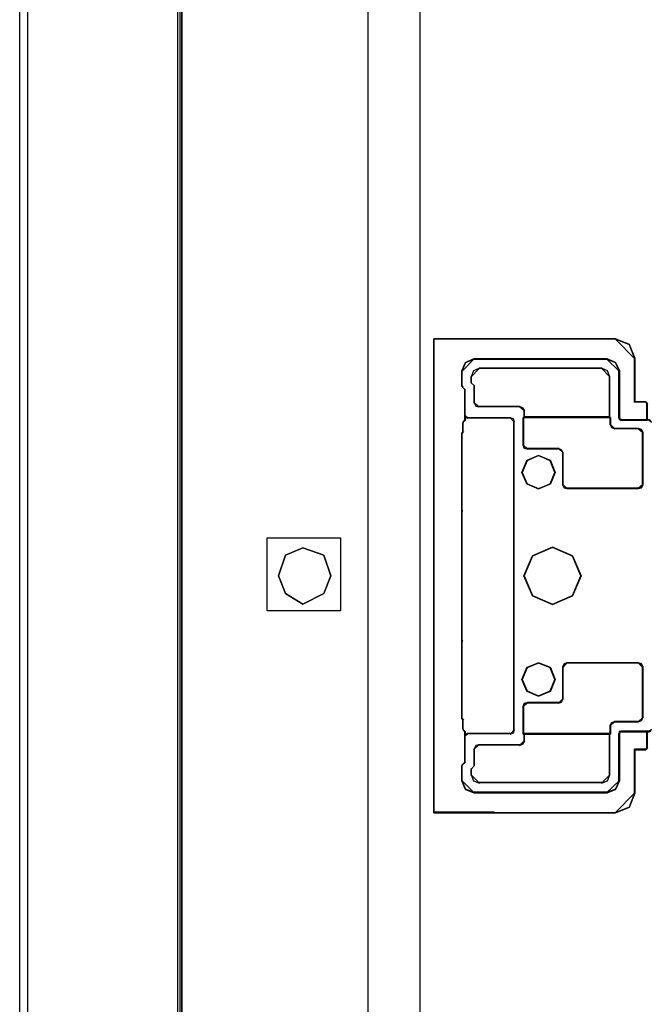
# Model space of a CAD drawing. Header units: millimetres. Extents: x 18084 to 52399, y 38174 to 56392.
# Tile 251 of 256: x 25778 to 25858, y 53799 to 53924. Entities that reach past the tile are written whole.
import ezdxf

# ---------------------------------------------------------------- set-up
doc = ezdxf.new("R2010")
doc.units = ezdxf.units.MM
doc.header["$LTSCALE"] = 100
for name, color, linetype in [('30', 7, 'Continuous'), ('5', 7, 'Continuous'), ('50', 7, 'Continuous'), ('60', 7, 'Continuous')]:
    doc.layers.add(name, color=color, linetype=linetype)

msp = doc.modelspace()

# ---------------------------------------------------------------- linework, layer by layer
at = {"layer": '30', "color": 139}
for points in [[(25830.93, 53883.35), (25830.93, 53823.27), (25830.93, 53883.35)], [(25830.96, 53883.31), (25830.96, 53823.3), (25838.56, 53823.3), (25853.97, 53823.3), (25855.74, 53824.03), (25856.45, 53825.81), (25856.45, 53831.29), (25857.76, 53831.29), (25857.92, 53831.42), (25858.01, 53831.54), (25858.01, 53833.56), (25854.67, 53833.56), (25854.49, 53833.53), (25854.46, 53833.29), (25854.46, 53827.34), (25853.97, 53826.27), (25852.89, 53825.84), (25836.05, 53825.84), (25834.98, 53826.27), (25834.52, 53827.34), (25834.52, 53829.21), (25834.58, 53829.39), (25834.92, 53829.7), (25834.92, 53833.56), (25834.73, 53833.74), (25834.67, 53833.93), (25834.67, 53835.03), (25834.52, 53835.22), (25834.52, 53835.31), (25834.52, 53844.65), (25834.52, 53844.96), (25834.52, 53845.02), (25834.52, 53861.59), (25834.52, 53861.65), (25834.52, 53861.96), (25834.52, 53871.4), (25834.67, 53871.58), (25834.67, 53872.68), (25834.73, 53872.9), (25834.92, 53873.05), (25834.92, 53876.91), (25834.58, 53877.25), (25834.52, 53877.4), (25834.52, 53879.27), (25834.98, 53880.34), (25836.05, 53880.8), (25852.89, 53880.8), (25853.97, 53880.34), (25854.46, 53879.27), (25854.46, 53873.33), (25854.49, 53873.17), (25854.67, 53873.05), (25858.01, 53873.05), (25858.01, 53875.07), (25857.92, 53875.26), (25857.76, 53875.32), (25856.45, 53875.32), (25856.45, 53880.83), (25855.74, 53882.61), (25853.97, 53883.31), (25830.96, 53883.31)], [(25856.48, 53880.79), (25855.76, 53882.62), (25853.93, 53883.35), (25856.48, 53880.79)], [(25836.08, 53880.83), (25834.96, 53880.35), (25834.48, 53879.23), (25836.08, 53880.83)], [(25852.93, 53880.83), (25836.01, 53880.83), (25852.93, 53880.83)], [(25854.49, 53879.23), (25853.98, 53880.35), (25852.86, 53880.83), (25854.49, 53879.23)], [(25856.41, 53880.86), (25856.41, 53875.28), (25856.41, 53880.86)], [(25834.48, 53877.36), (25834.48, 53879.3), (25834.48, 53877.36)], [(25836.73, 53879.64), (25835.97, 53879.31), (25835.68, 53878.53), (25836.73, 53879.64)], [(25836.69, 53879.64), (25852.28, 53879.64), (25836.69, 53879.64)], [(25853.26, 53878.53), (25852.97, 53879.31), (25852.22, 53879.64), (25853.26, 53878.53)], [(25854.42, 53879.3), (25854.42, 53873.29), (25854.42, 53879.3)], [(25835.68, 53878.6), (25835.68, 53877.73), (25835.68, 53878.6)], [(25853.2, 53873.38), (25853.2, 53878.6), (25853.2, 53873.38)], [(25834.48, 53877.43), (25834.61, 53877.21), (25834.48, 53877.43)], [(25834.55, 53877.28), (25834.95, 53876.87), (25834.55, 53877.28)], [(25834.88, 53876.94), (25834.88, 53873.01), (25834.88, 53876.94)], [(25835.68, 53877.8), (25836.14, 53877.36), (25835.68, 53877.8)], [(25836.08, 53875.22), (25836.08, 53877.43), (25836.08, 53875.22)], [(25857.8, 53875.35), (25856.41, 53875.35), (25857.8, 53875.35)], [(25858.04, 53875.04), (25857.92, 53875.27), (25857.73, 53875.35), (25858.04, 53875.04)], [(25836.08, 53875.29), (25836.28, 53874.83), (25836.67, 53874.73), (25836.08, 53875.29)], [(25836.6, 53874.8), (25841.9, 53874.8), (25836.6, 53874.8)], [(25842.48, 53874.24), (25842.24, 53874.62), (25841.83, 53874.8), (25842.48, 53874.24)], [(25842.42, 53874.31), (25842.42, 53873.38), (25842.42, 53874.31)], [(25857.97, 53875.1), (25857.97, 53873.01), (25857.97, 53875.1)], [(25834.77, 53872.93), (25834.64, 53872.65), (25834.77, 53872.93)], [(25834.95, 53873.08), (25834.7, 53872.86), (25834.95, 53873.08)], [(25834.94, 53873.29), (25834.94, 53873.6), (25834.94, 53873.29)], [(25834.94, 53873.6), (25834.98, 53873.37), (25835.26, 53873.29), (25834.94, 53873.6)], [(25834.94, 53873.01), (25834.94, 53873.36), (25834.94, 53873.01)], [(25835.19, 53873.36), (25840.71, 53873.36), (25835.19, 53873.36)], [(25841.17, 53872.8), (25841.06, 53873.22), (25840.64, 53873.36), (25841.17, 53872.8)], [(25841.1, 53872.87), (25841.1, 53863.52), (25841.1, 53872.87)], [(25842.48, 53873.45), (25842.29, 53873.32), (25842.48, 53873.45)], [(25842.29, 53873.39), (25853.36, 53873.39), (25842.29, 53873.39)], [(25842.29, 53873.39), (25842.29, 53869.83), (25842.29, 53873.39)], [(25853.26, 53873.45), (25842.42, 53873.45), (25853.26, 53873.45)], [(25853.2, 53873.45), (25853.36, 53873.32), (25853.2, 53873.45)], [(25853.29, 53872.46), (25853.29, 53873.39), (25853.29, 53872.46)], [(25854.42, 53873.36), (25854.46, 53873.17), (25854.7, 53873.01), (25854.42, 53873.36)], [(25858.26, 53873.08), (25854.64, 53873.08), (25858.26, 53873.08)], [(25858.53, 53872.8), (25858.42, 53873), (25858.19, 53873.08), (25858.53, 53872.8)], [(25834.71, 53871.61), (25834.48, 53871.36), (25834.71, 53871.61)], [(25834.64, 53872.71), (25834.64, 53871.54), (25834.64, 53872.71)], [(25853.29, 53872.53), (25853.49, 53872.12), (25853.91, 53871.94), (25853.29, 53872.53)], [(25853.84, 53872.01), (25856.91, 53872.01), (25853.84, 53872.01)], [(25857.46, 53871.48), (25857.25, 53871.83), (25856.84, 53872.01), (25857.46, 53871.48)], [(25834.48, 53871.43), (25834.48, 53861.92), (25834.48, 53871.43)], [(25857.39, 53871.55), (25857.39, 53864.84), (25857.39, 53871.55)], [(25842.29, 53869.9), (25842.43, 53869.48), (25842.85, 53869.37), (25842.29, 53869.9)], [(25846.83, 53869.44), (25842.78, 53869.44), (25846.83, 53869.44)], [(25847.35, 53868.91), (25847.15, 53869.3), (25846.76, 53869.44), (25847.35, 53868.91)], [(25846.34, 53866.43), (25845.72, 53867.93), (25844.23, 53868.58), (25842.73, 53867.93), (25842.11, 53866.43), (25842.73, 53864.97), (25844.23, 53864.34), (25845.72, 53864.97), (25846.34, 53866.43)], [(25847.29, 53864.84), (25847.29, 53868.98), (25847.29, 53864.84)], [(25847.29, 53864.9), (25847.46, 53864.48), (25847.84, 53864.38), (25847.29, 53864.9)], [(25856.91, 53864.44), (25847.78, 53864.44), (25856.91, 53864.44)], [(25856.84, 53864.38), (25857.25, 53864.48), (25857.46, 53864.9), (25856.84, 53864.38)], [(25841.1, 53863.62), (25841.1, 53843.02), (25841.1, 53863.62)], [(25834.48, 53861.62), (25834.48, 53861.99), (25834.48, 53861.62)], [(25834.48, 53861.69), (25834.48, 53861.59), (25834.61, 53861.5), (25834.48, 53861.69)], [(25834.48, 53861.69), (25834.48, 53844.92), (25834.48, 53861.69)], [(25849.62, 53853.29), (25848.54, 53855.83), (25846, 53856.94), (25843.44, 53855.83), (25842.35, 53853.29), (25843.44, 53850.78), (25846, 53849.67), (25848.54, 53850.78), (25849.62, 53853.29)], [(25834.61, 53845.12), (25834.48, 53845.02), (25834.48, 53844.92), (25834.61, 53845.12)], [(25834.48, 53844.99), (25834.48, 53844.62), (25834.48, 53844.99)], [(25834.48, 53844.69), (25834.48, 53835.27), (25834.48, 53844.69)], [(25841.1, 53843.09), (25841.1, 53833.74), (25841.1, 53843.09)], [(25846.34, 53840.18), (25845.72, 53841.68), (25844.23, 53842.27), (25842.73, 53841.68), (25842.11, 53840.18), (25842.73, 53838.69), (25844.23, 53838.06), (25845.72, 53838.69), (25846.34, 53840.18)], [(25847.84, 53842.27), (25847.46, 53842.13), (25847.29, 53841.71), (25847.84, 53842.27)], [(25847.29, 53837.69), (25847.29, 53841.78), (25847.29, 53837.69)], [(25847.78, 53842.27), (25856.91, 53842.27), (25847.78, 53842.27)], [(25857.46, 53841.71), (25857.25, 53842.13), (25856.84, 53842.27), (25857.46, 53841.71)], [(25857.39, 53835.31), (25857.39, 53841.78), (25857.39, 53835.31)], [(25842.85, 53837.24), (25842.43, 53837.14), (25842.29, 53836.71), (25842.85, 53837.24)], [(25842.29, 53833.25), (25842.29, 53836.78), (25842.29, 53833.25)], [(25842.78, 53837.24), (25846.83, 53837.24), (25842.78, 53837.24)], [(25846.76, 53837.17), (25847.15, 53837.31), (25847.35, 53837.76), (25846.76, 53837.17)], [(25834.48, 53835.18), (25834.48, 53835.34), (25834.48, 53835.18)], [(25834.71, 53835), (25834.48, 53835.25), (25834.71, 53835)], [(25834.64, 53835.07), (25834.64, 53833.9), (25834.64, 53835.07)], [(25853.91, 53834.85), (25853.49, 53834.68), (25853.29, 53834.29), (25853.91, 53834.85)], [(25853.29, 53833.25), (25853.29, 53834.36), (25853.29, 53833.25)], [(25856.97, 53834.85), (25853.84, 53834.85), (25856.97, 53834.85)], [(25856.84, 53834.79), (25857.25, 53834.96), (25857.46, 53835.37), (25856.84, 53834.79)], [(25834.64, 53833.96), (25834.77, 53833.71), (25834.64, 53833.96)], [(25834.95, 53833.53), (25834.7, 53833.78), (25834.95, 53833.53)], [(25834.88, 53833.6), (25834.88, 53829.67), (25834.88, 53833.6)], [(25834.94, 53833.01), (25834.94, 53833.6), (25834.94, 53833.01)], [(25835.26, 53833.32), (25834.98, 53833.24), (25834.94, 53833.01), (25835.26, 53833.32)], [(25835.19, 53833.32), (25840.71, 53833.32), (25835.19, 53833.32)], [(25840.64, 53833.25), (25841.06, 53833.39), (25841.17, 53833.81), (25840.64, 53833.25)], [(25842.29, 53833.32), (25853.36, 53833.32), (25842.29, 53833.32)], [(25842.48, 53833.16), (25842.29, 53833.32), (25842.48, 53833.16)], [(25842.42, 53832.33), (25842.42, 53833.23), (25842.42, 53832.33)], [(25853.26, 53833.23), (25842.42, 53833.23), (25853.26, 53833.23)], [(25853.2, 53833.16), (25853.36, 53833.32), (25853.2, 53833.16)], [(25853.2, 53828.01), (25853.2, 53833.23), (25853.2, 53828.01)], [(25854.7, 53833.6), (25854.46, 53833.56), (25854.42, 53833.25), (25854.7, 53833.6)], [(25854.42, 53833.32), (25854.42, 53827.31), (25854.42, 53833.32)], [(25858.26, 53833.6), (25854.64, 53833.6), (25858.26, 53833.6)], [(25857.97, 53833.6), (25857.97, 53831.51), (25857.97, 53833.6)], [(25858.19, 53833.53), (25858.42, 53833.61), (25858.53, 53833.81), (25858.19, 53833.53)], [(25836.67, 53831.88), (25836.28, 53831.78), (25836.08, 53831.32), (25836.67, 53831.88)], [(25836.6, 53831.88), (25841.9, 53831.88), (25836.6, 53831.88)], [(25841.83, 53831.81), (25842.24, 53831.99), (25842.48, 53832.4), (25841.83, 53831.81)], [(25836.08, 53829.24), (25836.08, 53831.39), (25836.08, 53829.24)], [(25856.41, 53825.78), (25856.41, 53831.33), (25856.41, 53825.78)], [(25857.8, 53831.33), (25856.41, 53831.33), (25857.8, 53831.33)], [(25857.73, 53831.26), (25857.92, 53831.42), (25858.04, 53831.57), (25857.73, 53831.26)], [(25834.61, 53829.43), (25834.48, 53829.18), (25834.61, 53829.43)], [(25834.48, 53827.31), (25834.48, 53829.25), (25834.48, 53827.31)], [(25834.55, 53829.36), (25834.95, 53829.74), (25834.55, 53829.36)], [(25835.68, 53828.81), (25836.14, 53829.31), (25835.68, 53828.81)], [(25835.68, 53828.01), (25835.68, 53828.88), (25835.68, 53828.01)], [(25835.68, 53828.08), (25835.97, 53827.33), (25836.73, 53827.03), (25835.68, 53828.08)], [(25852.22, 53827.03), (25852.97, 53827.33), (25853.26, 53828.08), (25852.22, 53827.03)], [(25834.48, 53827.38), (25834.96, 53826.26), (25836.08, 53825.81), (25834.48, 53827.38)], [(25836.69, 53827.1), (25852.28, 53827.1), (25836.69, 53827.1)], [(25852.86, 53825.81), (25853.98, 53826.26), (25854.49, 53827.38), (25852.86, 53825.81)], [(25852.93, 53825.88), (25836.01, 53825.88), (25852.93, 53825.88)], [(25853.93, 53823.27), (25855.76, 53824.02), (25856.48, 53825.85), (25853.93, 53823.27)], [(25830.93, 53823.34), (25838.6, 53823.34), (25830.93, 53823.34)]]:
    msp.add_lwpolyline(points, close=True, dxfattribs=at)
at = {"layer": '30', "color": 7}
for points in [[(25830.93, 53883.35), (25830.93, 53823.27), (25838.55, 53823.27), (25853.99, 53823.27), (25855.77, 53824), (25856.48, 53825.78), (25856.48, 53831.27), (25857.8, 53831.27), (25857.95, 53831.39), (25858.04, 53831.52), (25858.04, 53833.54), (25854.69, 53833.54), (25854.51, 53833.51), (25854.48, 53833.26), (25854.48, 53827.31), (25853.99, 53826.24), (25852.91, 53825.81), (25836.03, 53825.81), (25834.95, 53826.24), (25834.49, 53827.31), (25834.49, 53829.19), (25834.55, 53829.37), (25834.89, 53829.68), (25834.89, 53833.54), (25834.71, 53833.72), (25834.65, 53833.91), (25834.65, 53835.01), (25834.49, 53835.2), (25834.49, 53835.29), (25834.49, 53844.64), (25834.49, 53844.95), (25834.49, 53845.01), (25834.49, 53861.6), (25834.49, 53861.66), (25834.49, 53861.97), (25834.49, 53871.42), (25834.65, 53871.6), (25834.65, 53872.7), (25834.71, 53872.92), (25834.89, 53873.07), (25834.89, 53876.94), (25834.55, 53877.27), (25834.49, 53877.43), (25834.49, 53879.3), (25834.95, 53880.37), (25836.03, 53880.83), (25852.91, 53880.83), (25853.99, 53880.37), (25854.48, 53879.3), (25854.48, 53873.35), (25854.51, 53873.19), (25854.69, 53873.07), (25858.04, 53873.07), (25858.04, 53875.1), (25857.95, 53875.28), (25857.8, 53875.34), (25856.48, 53875.34), (25856.48, 53880.86), (25855.77, 53882.64), (25853.99, 53883.35), (25830.93, 53883.35)], [(25830.93, 53883.35), (25830.93, 53823.27), (25838.55, 53823.27), (25853.99, 53823.27), (25855.77, 53824), (25856.48, 53825.78), (25856.48, 53831.27), (25857.8, 53831.27), (25857.95, 53831.39), (25858.04, 53831.52), (25858.04, 53833.54), (25854.69, 53833.54), (25854.51, 53833.51), (25854.48, 53833.26), (25854.48, 53827.31), (25853.99, 53826.24), (25852.91, 53825.81), (25836.03, 53825.81), (25834.95, 53826.24), (25834.49, 53827.31), (25834.49, 53829.19), (25834.55, 53829.37), (25834.89, 53829.68), (25834.89, 53833.54), (25834.71, 53833.72), (25834.65, 53833.91), (25834.65, 53835.01), (25834.49, 53835.2), (25834.49, 53835.29), (25834.49, 53844.64), (25834.49, 53844.95), (25834.49, 53845.01), (25834.49, 53861.6), (25834.49, 53861.66), (25834.49, 53861.97), (25834.49, 53871.42), (25834.65, 53871.6), (25834.65, 53872.7), (25834.71, 53872.92), (25834.89, 53873.07), (25834.89, 53876.94), (25834.55, 53877.27), (25834.49, 53877.43), (25834.49, 53879.3), (25834.95, 53880.37), (25836.03, 53880.83), (25852.91, 53880.83), (25853.99, 53880.37), (25854.48, 53879.3), (25854.48, 53873.35), (25854.51, 53873.19), (25854.69, 53873.07), (25858.04, 53873.07), (25858.04, 53875.1), (25857.95, 53875.28), (25857.8, 53875.34), (25856.48, 53875.34), (25856.48, 53880.86), (25855.77, 53882.64), (25853.99, 53883.35), (25830.93, 53883.35)], [(25830.93, 53883.35), (25830.93, 53823.27), (25838.55, 53823.27), (25853.99, 53823.27), (25855.77, 53824), (25856.48, 53825.78), (25856.48, 53831.27), (25857.8, 53831.27), (25857.95, 53831.39), (25858.04, 53831.52), (25858.04, 53833.54), (25854.69, 53833.54), (25854.51, 53833.51), (25854.48, 53833.26), (25854.48, 53827.31), (25853.99, 53826.24), (25852.91, 53825.81), (25836.03, 53825.81), (25834.95, 53826.24), (25834.49, 53827.31), (25834.49, 53829.19), (25834.55, 53829.37), (25834.89, 53829.68), (25834.89, 53833.54), (25834.71, 53833.72), (25834.65, 53833.91), (25834.65, 53835.01), (25834.49, 53835.2), (25834.49, 53835.29), (25834.49, 53844.64), (25834.49, 53844.95), (25834.49, 53845.01), (25834.49, 53861.6), (25834.49, 53861.66), (25834.49, 53861.97), (25834.49, 53871.42), (25834.65, 53871.6), (25834.65, 53872.7), (25834.71, 53872.92), (25834.89, 53873.07), (25834.89, 53876.94), (25834.55, 53877.27), (25834.49, 53877.43), (25834.49, 53879.3), (25834.95, 53880.37), (25836.03, 53880.83), (25852.91, 53880.83), (25853.99, 53880.37), (25854.48, 53879.3), (25854.48, 53873.35), (25854.51, 53873.19), (25854.69, 53873.07), (25858.04, 53873.07), (25858.04, 53875.1), (25857.95, 53875.28), (25857.8, 53875.34), (25856.48, 53875.34), (25856.48, 53880.86), (25855.77, 53882.64), (25853.99, 53883.35), (25830.93, 53883.35)], [(25834.49, 53845.01), (25834.49, 53861.6), (25834.49, 53861.66), (25834.49, 53861.97), (25834.49, 53871.42), (25834.65, 53871.6), (25834.65, 53872.7), (25834.71, 53872.92), (25834.89, 53873.07), (25834.89, 53876.94), (25834.55, 53877.27), (25834.49, 53877.43), (25834.49, 53879.3), (25834.95, 53880.37), (25836.03, 53880.83), (25852.91, 53880.83), (25853.99, 53880.37), (25854.48, 53879.3), (25854.48, 53873.35), (25854.51, 53873.19), (25854.69, 53873.07), (25858.04, 53873.07), (25858.04, 53875.1), (25857.95, 53875.28), (25857.8, 53875.34), (25856.48, 53875.34), (25856.48, 53880.86), (25855.77, 53882.64), (25853.99, 53883.35), (25830.93, 53883.35), (25830.93, 53823.27), (25838.55, 53823.27), (25853.99, 53823.27), (25855.77, 53824), (25856.48, 53825.78), (25856.48, 53831.27), (25857.8, 53831.27), (25857.95, 53831.39), (25858.04, 53831.52), (25858.04, 53833.54), (25854.69, 53833.54), (25854.51, 53833.51), (25854.48, 53833.26), (25854.48, 53827.31), (25853.99, 53826.24), (25852.91, 53825.81), (25836.03, 53825.81), (25834.95, 53826.24), (25834.49, 53827.31), (25834.49, 53829.19), (25834.55, 53829.37), (25834.89, 53829.68), (25834.89, 53833.54), (25834.71, 53833.72), (25834.65, 53833.91), (25834.65, 53835.01), (25834.49, 53835.2), (25834.49, 53835.29), (25834.49, 53844.64), (25834.49, 53844.95), (25834.49, 53845.01)], [(25842.29, 53873.39), (25853.34, 53873.39), (25853.34, 53872.53), (25853.52, 53872.15), (25853.89, 53872), (25856.91, 53872), (25857.28, 53871.85), (25857.46, 53871.54), (25857.46, 53864.84), (25857.28, 53864.47), (25856.91, 53864.38), (25847.8, 53864.38), (25847.46, 53864.47), (25847.31, 53864.84), (25847.31, 53868.94), (25847.12, 53869.28), (25846.78, 53869.41), (25842.78, 53869.41), (25842.42, 53869.5), (25842.29, 53869.87), (25842.29, 53873.39)], [(25842.29, 53873.39), (25853.34, 53873.39), (25853.34, 53872.53), (25853.52, 53872.15), (25853.89, 53872), (25856.91, 53872), (25857.28, 53871.85), (25857.46, 53871.54), (25857.46, 53864.84), (25857.28, 53864.47), (25856.91, 53864.38), (25847.8, 53864.38), (25847.46, 53864.47), (25847.31, 53864.84), (25847.31, 53868.94), (25847.12, 53869.28), (25846.78, 53869.41), (25842.78, 53869.41), (25842.42, 53869.5), (25842.29, 53869.87), (25842.29, 53873.39)], [(25842.29, 53873.39), (25853.34, 53873.39), (25853.34, 53872.53), (25853.52, 53872.15), (25853.89, 53872), (25856.91, 53872), (25857.28, 53871.85), (25857.46, 53871.54), (25857.46, 53864.84), (25857.28, 53864.47), (25856.91, 53864.38), (25847.8, 53864.38), (25847.46, 53864.47), (25847.31, 53864.84), (25847.31, 53868.94), (25847.12, 53869.28), (25846.78, 53869.41), (25842.78, 53869.41), (25842.42, 53869.5), (25842.29, 53869.87), (25842.29, 53873.39)], [(25847.8, 53864.38), (25856.91, 53864.38), (25857.28, 53864.47), (25857.46, 53864.84), (25857.46, 53871.54), (25857.28, 53871.85), (25856.91, 53872), (25853.89, 53872), (25853.52, 53872.15), (25853.34, 53872.53), (25853.34, 53873.39), (25842.29, 53873.39), (25842.29, 53869.87), (25842.42, 53869.5), (25842.78, 53869.41), (25846.78, 53869.41), (25847.12, 53869.28), (25847.31, 53868.94), (25847.31, 53864.84), (25847.46, 53864.47), (25847.8, 53864.38)], [(25847.8, 53864.38), (25856.91, 53864.38), (25857.28, 53864.47), (25857.46, 53864.84), (25857.46, 53871.54), (25857.28, 53871.85), (25856.91, 53872), (25853.89, 53872), (25853.52, 53872.15), (25853.34, 53872.53), (25853.34, 53873.39), (25842.29, 53873.39), (25842.29, 53869.87), (25842.42, 53869.5), (25842.78, 53869.41), (25846.78, 53869.41), (25847.12, 53869.28), (25847.31, 53868.94), (25847.31, 53864.84), (25847.46, 53864.47), (25847.8, 53864.38)], [(25847.8, 53864.38), (25856.91, 53864.38), (25857.28, 53864.47), (25857.46, 53864.84), (25857.46, 53871.54), (25857.28, 53871.85), (25856.91, 53872), (25853.89, 53872), (25853.52, 53872.15), (25853.34, 53872.53), (25853.34, 53873.39), (25842.29, 53873.39), (25842.29, 53869.87), (25842.42, 53869.5), (25842.78, 53869.41), (25846.78, 53869.41), (25847.12, 53869.28), (25847.31, 53868.94), (25847.31, 53864.84), (25847.46, 53864.47), (25847.8, 53864.38)], [(25845.72, 53867.93), (25846.34, 53866.43), (25845.72, 53864.97), (25844.23, 53864.34), (25842.73, 53864.97), (25842.11, 53866.43), (25842.73, 53867.93), (25844.23, 53868.58), (25845.72, 53867.93)], [(25845.72, 53867.93), (25846.34, 53866.43), (25845.72, 53864.97), (25844.23, 53864.34), (25842.73, 53864.97), (25842.11, 53866.43), (25842.73, 53867.93), (25844.23, 53868.58), (25845.72, 53867.93)], [(25845.72, 53867.93), (25846.34, 53866.43), (25845.72, 53864.97), (25844.23, 53864.34), (25842.73, 53864.97), (25842.11, 53866.43), (25842.73, 53867.93), (25844.23, 53868.58), (25845.72, 53867.93)], [(25842.73, 53864.97), (25844.23, 53864.34), (25845.72, 53864.97), (25846.34, 53866.43), (25845.72, 53867.93), (25844.23, 53868.58), (25842.73, 53867.93), (25842.11, 53866.43), (25842.73, 53864.97)], [(25842.73, 53864.97), (25844.23, 53864.34), (25845.72, 53864.97), (25846.34, 53866.43), (25845.72, 53867.93), (25844.23, 53868.58), (25842.73, 53867.93), (25842.11, 53866.43), (25842.73, 53864.97)], [(25842.73, 53864.97), (25844.23, 53864.34), (25845.72, 53864.97), (25846.34, 53866.43), (25845.72, 53867.93), (25844.23, 53868.58), (25842.73, 53867.93), (25842.11, 53866.43), (25842.73, 53864.97)], [(25846, 53856.94), (25848.54, 53855.83), (25849.62, 53853.29), (25848.54, 53850.78), (25846, 53849.67), (25843.44, 53850.78), (25842.35, 53853.29), (25843.44, 53855.83), (25846, 53856.94)], [(25846, 53856.94), (25848.54, 53855.83), (25849.62, 53853.29), (25848.54, 53850.78), (25846, 53849.67), (25843.44, 53850.78), (25842.35, 53853.29), (25843.44, 53855.83), (25846, 53856.94)], [(25846, 53856.94), (25848.54, 53855.83), (25849.62, 53853.29), (25848.54, 53850.78), (25846, 53849.67), (25843.44, 53850.78), (25842.35, 53853.29), (25843.44, 53855.83), (25846, 53856.94)], [(25846, 53856.94), (25843.44, 53855.83), (25842.35, 53853.29), (25843.44, 53850.78), (25846, 53849.67), (25848.54, 53850.78), (25849.62, 53853.29), (25848.54, 53855.83), (25846, 53856.94)], [(25846, 53856.94), (25843.44, 53855.83), (25842.35, 53853.29), (25843.44, 53850.78), (25846, 53849.67), (25848.54, 53850.78), (25849.62, 53853.29), (25848.54, 53855.83), (25846, 53856.94)], [(25846, 53856.94), (25843.44, 53855.83), (25842.35, 53853.29), (25843.44, 53850.78), (25846, 53849.67), (25848.54, 53850.78), (25849.62, 53853.29), (25848.54, 53855.83), (25846, 53856.94)], [(25848.54, 53850.78), (25849.62, 53853.29), (25848.54, 53855.83), (25846, 53856.94), (25843.44, 53855.83), (25842.35, 53853.29), (25843.44, 53850.78), (25846, 53849.67), (25848.54, 53850.78)], [(25848.54, 53850.78), (25849.62, 53853.29), (25848.54, 53855.83), (25846, 53856.94), (25843.44, 53855.83), (25842.35, 53853.29), (25843.44, 53850.78), (25846, 53849.67), (25848.54, 53850.78)], [(25844.23, 53842.27), (25845.72, 53841.68), (25846.34, 53840.18), (25845.72, 53838.69), (25844.23, 53838.06), (25842.73, 53838.69), (25842.11, 53840.18), (25842.73, 53841.68), (25844.23, 53842.27)], [(25844.23, 53842.27), (25845.72, 53841.68), (25846.34, 53840.18), (25845.72, 53838.69), (25844.23, 53838.06), (25842.73, 53838.69), (25842.11, 53840.18), (25842.73, 53841.68), (25844.23, 53842.27)], [(25844.23, 53842.27), (25845.72, 53841.68), (25846.34, 53840.18), (25845.72, 53838.69), (25844.23, 53838.06), (25842.73, 53838.69), (25842.11, 53840.18), (25842.73, 53841.68), (25844.23, 53842.27)], [(25845.72, 53841.68), (25844.23, 53842.27), (25842.73, 53841.68), (25842.11, 53840.18), (25842.73, 53838.69), (25844.23, 53838.06), (25845.72, 53838.69), (25846.34, 53840.18), (25845.72, 53841.68)], [(25845.72, 53841.68), (25844.23, 53842.27), (25842.73, 53841.68), (25842.11, 53840.18), (25842.73, 53838.69), (25844.23, 53838.06), (25845.72, 53838.69), (25846.34, 53840.18), (25845.72, 53841.68)], [(25845.72, 53841.68), (25844.23, 53842.27), (25842.73, 53841.68), (25842.11, 53840.18), (25842.73, 53838.69), (25844.23, 53838.06), (25845.72, 53838.69), (25846.34, 53840.18), (25845.72, 53841.68)], [(25847.31, 53837.73), (25847.31, 53841.77), (25847.46, 53842.14), (25847.8, 53842.27), (25856.91, 53842.27), (25857.28, 53842.14), (25857.46, 53841.77), (25857.46, 53835.32), (25857.28, 53834.95), (25856.91, 53834.8), (25853.89, 53834.8), (25853.52, 53834.64), (25853.34, 53834.3), (25853.34, 53833.25), (25842.29, 53833.25), (25842.29, 53836.74), (25842.42, 53837.11), (25842.78, 53837.2), (25846.78, 53837.2), (25847.12, 53837.33), (25847.31, 53837.73)], [(25847.31, 53837.73), (25847.31, 53841.77), (25847.46, 53842.14), (25847.8, 53842.27), (25856.91, 53842.27), (25857.28, 53842.14), (25857.46, 53841.77), (25857.46, 53835.32), (25857.28, 53834.95), (25856.91, 53834.8), (25853.89, 53834.8), (25853.52, 53834.64), (25853.34, 53834.3), (25853.34, 53833.25), (25842.29, 53833.25), (25842.29, 53836.74), (25842.42, 53837.11), (25842.78, 53837.2), (25846.78, 53837.2), (25847.12, 53837.33), (25847.31, 53837.73)], [(25847.31, 53837.73), (25847.31, 53841.77), (25847.46, 53842.14), (25847.8, 53842.27), (25856.91, 53842.27), (25857.28, 53842.14), (25857.46, 53841.77), (25857.46, 53835.32), (25857.28, 53834.95), (25856.91, 53834.8), (25853.89, 53834.8), (25853.52, 53834.64), (25853.34, 53834.3), (25853.34, 53833.25), (25842.29, 53833.25), (25842.29, 53836.74), (25842.42, 53837.11), (25842.78, 53837.2), (25846.78, 53837.2), (25847.12, 53837.33), (25847.31, 53837.73)], [(25847.31, 53841.77), (25847.31, 53837.73), (25847.12, 53837.33), (25846.78, 53837.2), (25842.78, 53837.2), (25842.42, 53837.11), (25842.29, 53836.74), (25842.29, 53833.25), (25853.34, 53833.25), (25853.34, 53834.3), (25853.52, 53834.64), (25853.89, 53834.8), (25856.91, 53834.8), (25857.28, 53834.95), (25857.46, 53835.32), (25857.46, 53841.77), (25857.28, 53842.14), (25856.91, 53842.27), (25847.8, 53842.27), (25847.46, 53842.14), (25847.31, 53841.77)], [(25847.31, 53841.77), (25847.31, 53837.73), (25847.12, 53837.33), (25846.78, 53837.2), (25842.78, 53837.2), (25842.42, 53837.11), (25842.29, 53836.74), (25842.29, 53833.25), (25853.34, 53833.25), (25853.34, 53834.3), (25853.52, 53834.64), (25853.89, 53834.8), (25856.91, 53834.8), (25857.28, 53834.95), (25857.46, 53835.32), (25857.46, 53841.77), (25857.28, 53842.14), (25856.91, 53842.27), (25847.8, 53842.27), (25847.46, 53842.14), (25847.31, 53841.77)], [(25847.31, 53841.77), (25847.31, 53837.73), (25847.12, 53837.33), (25846.78, 53837.2), (25842.78, 53837.2), (25842.42, 53837.11), (25842.29, 53836.74), (25842.29, 53833.25), (25853.34, 53833.25), (25853.34, 53834.3), (25853.52, 53834.64), (25853.89, 53834.8), (25856.91, 53834.8), (25857.28, 53834.95), (25857.46, 53835.32), (25857.46, 53841.77), (25857.28, 53842.14), (25856.91, 53842.27), (25847.8, 53842.27), (25847.46, 53842.14), (25847.31, 53841.77)]]:
    msp.add_lwpolyline(points, close=True, dxfattribs=at)
at = {"layer": '30', "color": 59}
for points in [[(25830.93, 53883.35), (25830.93, 53823.27), (25838.55, 53823.27), (25853.99, 53823.27), (25855.77, 53824), (25856.48, 53825.78), (25856.48, 53831.27), (25857.8, 53831.27), (25857.95, 53831.39), (25858.04, 53831.52), (25858.04, 53833.54), (25854.69, 53833.54), (25854.51, 53833.51), (25854.48, 53833.26), (25854.48, 53827.31), (25853.99, 53826.24), (25852.91, 53825.81), (25836.03, 53825.81), (25834.95, 53826.24), (25834.49, 53827.31), (25834.49, 53829.19), (25834.55, 53829.37), (25834.89, 53829.68), (25834.89, 53833.54), (25834.71, 53833.72), (25834.65, 53833.91), (25834.65, 53835.01), (25834.49, 53835.2), (25834.49, 53835.29), (25834.49, 53844.64), (25834.49, 53844.95), (25834.49, 53845.01), (25834.49, 53861.6), (25834.49, 53861.66), (25834.49, 53861.97), (25834.49, 53871.42), (25834.65, 53871.6), (25834.65, 53872.7), (25834.71, 53872.92), (25834.89, 53873.07), (25834.89, 53876.94), (25834.55, 53877.27), (25834.49, 53877.43), (25834.49, 53879.3), (25834.95, 53880.37), (25836.03, 53880.83), (25852.91, 53880.83), (25853.99, 53880.37), (25854.48, 53879.3), (25854.48, 53873.35), (25854.51, 53873.19), (25854.69, 53873.07), (25858.04, 53873.07), (25858.04, 53875.1), (25857.95, 53875.28), (25857.8, 53875.34), (25856.48, 53875.34), (25856.48, 53880.86), (25855.77, 53882.64), (25853.99, 53883.35), (25830.93, 53883.35)], [(25834.49, 53845.01), (25834.49, 53861.6), (25834.49, 53861.66), (25834.49, 53861.97), (25834.49, 53871.42), (25834.65, 53871.6), (25834.65, 53872.7), (25834.71, 53872.92), (25834.89, 53873.07), (25834.89, 53876.94), (25834.55, 53877.27), (25834.49, 53877.43), (25834.49, 53879.3), (25834.95, 53880.37), (25836.03, 53880.83), (25852.91, 53880.83), (25853.99, 53880.37), (25854.48, 53879.3), (25854.48, 53873.35), (25854.51, 53873.19), (25854.69, 53873.07), (25858.04, 53873.07), (25858.04, 53875.1), (25857.95, 53875.28), (25857.8, 53875.34), (25856.48, 53875.34), (25856.48, 53880.86), (25855.77, 53882.64), (25853.99, 53883.35), (25830.93, 53883.35), (25830.93, 53823.27), (25838.55, 53823.27), (25853.99, 53823.27), (25855.77, 53824), (25856.48, 53825.78), (25856.48, 53831.27), (25857.8, 53831.27), (25857.95, 53831.39), (25858.04, 53831.52), (25858.04, 53833.54), (25854.69, 53833.54), (25854.51, 53833.51), (25854.48, 53833.26), (25854.48, 53827.31), (25853.99, 53826.24), (25852.91, 53825.81), (25836.03, 53825.81), (25834.95, 53826.24), (25834.49, 53827.31), (25834.49, 53829.19), (25834.55, 53829.37), (25834.89, 53829.68), (25834.89, 53833.54), (25834.71, 53833.72), (25834.65, 53833.91), (25834.65, 53835.01), (25834.49, 53835.2), (25834.49, 53835.29), (25834.49, 53844.64), (25834.49, 53844.95), (25834.49, 53845.01)], [(25834.52, 53845.02), (25834.52, 53861.59), (25834.52, 53861.65), (25834.52, 53861.96), (25834.52, 53871.4), (25834.67, 53871.58), (25834.67, 53872.68), (25834.73, 53872.9), (25834.92, 53873.05), (25834.92, 53876.91), (25834.58, 53877.25), (25834.52, 53877.4), (25834.52, 53879.27), (25834.98, 53880.34), (25836.05, 53880.8), (25852.89, 53880.8), (25853.97, 53880.34), (25854.46, 53879.27), (25854.46, 53873.33), (25854.49, 53873.17), (25854.67, 53873.05), (25858.01, 53873.05), (25858.01, 53875.07), (25857.92, 53875.26), (25857.76, 53875.32), (25856.45, 53875.32), (25856.45, 53880.83), (25855.74, 53882.61), (25853.97, 53883.31), (25830.96, 53883.31), (25830.96, 53823.3), (25838.56, 53823.3), (25853.97, 53823.3), (25855.74, 53824.03), (25856.45, 53825.81), (25856.45, 53831.29), (25857.76, 53831.29), (25857.92, 53831.42), (25858.01, 53831.54), (25858.01, 53833.56), (25854.67, 53833.56), (25854.49, 53833.53), (25854.46, 53833.29), (25854.46, 53827.34), (25853.97, 53826.27), (25852.89, 53825.84), (25836.05, 53825.84), (25834.98, 53826.27), (25834.52, 53827.34), (25834.52, 53829.21), (25834.58, 53829.39), (25834.92, 53829.7), (25834.92, 53833.56), (25834.73, 53833.74), (25834.67, 53833.93), (25834.67, 53835.03), (25834.52, 53835.22), (25834.52, 53835.31), (25834.52, 53844.65), (25834.52, 53844.96), (25834.52, 53845.02)], [(25842.29, 53873.39), (25853.34, 53873.39), (25853.34, 53872.53), (25853.52, 53872.15), (25853.89, 53872), (25856.91, 53872), (25857.28, 53871.85), (25857.46, 53871.54), (25857.46, 53864.84), (25857.28, 53864.47), (25856.91, 53864.38), (25847.8, 53864.38), (25847.46, 53864.47), (25847.31, 53864.84), (25847.31, 53868.94), (25847.12, 53869.28), (25846.78, 53869.41), (25842.78, 53869.41), (25842.42, 53869.5), (25842.29, 53869.87), (25842.29, 53873.39)], [(25847.8, 53864.38), (25856.91, 53864.38), (25857.28, 53864.47), (25857.46, 53864.84), (25857.46, 53871.54), (25857.28, 53871.85), (25856.91, 53872), (25853.89, 53872), (25853.52, 53872.15), (25853.34, 53872.53), (25853.34, 53873.39), (25842.29, 53873.39), (25842.29, 53869.87), (25842.42, 53869.5), (25842.78, 53869.41), (25846.78, 53869.41), (25847.12, 53869.28), (25847.31, 53868.94), (25847.31, 53864.84), (25847.46, 53864.47), (25847.8, 53864.38)], [(25847.81, 53864.41), (25856.88, 53864.41), (25857.24, 53864.5), (25857.43, 53864.87), (25857.43, 53871.52), (25857.24, 53871.82), (25856.88, 53871.98), (25853.87, 53871.98), (25853.51, 53872.13), (25853.32, 53872.5), (25853.32, 53873.36), (25842.33, 53873.36), (25842.33, 53869.86), (25842.45, 53869.5), (25842.82, 53869.4), (25846.8, 53869.4), (25847.14, 53869.28), (25847.32, 53868.94), (25847.32, 53864.87), (25847.47, 53864.5), (25847.81, 53864.41)], [(25845.72, 53867.93), (25846.34, 53866.43), (25845.72, 53864.97), (25844.23, 53864.34), (25842.73, 53864.97), (25842.11, 53866.43), (25842.73, 53867.93), (25844.23, 53868.58), (25845.72, 53867.93)], [(25842.73, 53864.97), (25844.23, 53864.34), (25845.72, 53864.97), (25846.34, 53866.43), (25845.72, 53867.93), (25844.23, 53868.58), (25842.73, 53867.93), (25842.11, 53866.43), (25842.73, 53864.97)], [(25842.76, 53864.99), (25844.23, 53864.38), (25845.7, 53864.99), (25846.31, 53866.43), (25845.7, 53867.9), (25844.23, 53868.55), (25842.76, 53867.9), (25842.14, 53866.43), (25842.76, 53864.99)], [(25846, 53856.94), (25848.54, 53855.83), (25849.62, 53853.29), (25848.54, 53850.78), (25846, 53849.67), (25843.44, 53850.78), (25842.35, 53853.29), (25843.44, 53855.83), (25846, 53856.94)], [(25846, 53856.94), (25843.44, 53855.83), (25842.35, 53853.29), (25843.44, 53850.78), (25846, 53849.67), (25848.54, 53850.78), (25849.62, 53853.29), (25848.54, 53855.83), (25846, 53856.94)], [(25848.54, 53850.78), (25849.62, 53853.29), (25848.54, 53855.83), (25846, 53856.94), (25843.44, 53855.83), (25842.35, 53853.29), (25843.44, 53850.78), (25846, 53849.67), (25848.54, 53850.78)], [(25846, 53856.9), (25843.46, 53855.8), (25842.39, 53853.29), (25843.46, 53850.81), (25846, 53849.7), (25848.51, 53850.81), (25849.59, 53853.29), (25848.51, 53855.8), (25846, 53856.9)], [(25848.51, 53850.81), (25849.59, 53853.29), (25848.51, 53855.8), (25846, 53856.9), (25843.46, 53855.8), (25842.39, 53853.29), (25843.46, 53850.81), (25846, 53849.7), (25848.51, 53850.81)], [(25844.23, 53842.27), (25845.72, 53841.68), (25846.34, 53840.18), (25845.72, 53838.69), (25844.23, 53838.06), (25842.73, 53838.69), (25842.11, 53840.18), (25842.73, 53841.68), (25844.23, 53842.27)], [(25845.72, 53841.68), (25844.23, 53842.27), (25842.73, 53841.68), (25842.11, 53840.18), (25842.73, 53838.69), (25844.23, 53838.06), (25845.72, 53838.69), (25846.34, 53840.18), (25845.72, 53841.68)], [(25845.7, 53841.65), (25844.23, 53842.23), (25842.76, 53841.65), (25842.14, 53840.18), (25842.76, 53838.71), (25844.23, 53838.1), (25845.7, 53838.71), (25846.31, 53840.18), (25845.7, 53841.65)], [(25847.31, 53837.73), (25847.31, 53841.77), (25847.46, 53842.14), (25847.8, 53842.27), (25856.91, 53842.27), (25857.28, 53842.14), (25857.46, 53841.77), (25857.46, 53835.32), (25857.28, 53834.95), (25856.91, 53834.8), (25853.89, 53834.8), (25853.52, 53834.64), (25853.34, 53834.3), (25853.34, 53833.25), (25842.29, 53833.25), (25842.29, 53836.74), (25842.42, 53837.11), (25842.78, 53837.2), (25846.78, 53837.2), (25847.12, 53837.33), (25847.31, 53837.73)], [(25847.31, 53841.77), (25847.31, 53837.73), (25847.12, 53837.33), (25846.78, 53837.2), (25842.78, 53837.2), (25842.42, 53837.11), (25842.29, 53836.74), (25842.29, 53833.25), (25853.34, 53833.25), (25853.34, 53834.3), (25853.52, 53834.64), (25853.89, 53834.8), (25856.91, 53834.8), (25857.28, 53834.95), (25857.46, 53835.32), (25857.46, 53841.77), (25857.28, 53842.14), (25856.91, 53842.27), (25847.8, 53842.27), (25847.46, 53842.14), (25847.31, 53841.77)], [(25847.32, 53841.74), (25847.32, 53837.73), (25847.14, 53837.33), (25846.8, 53837.21), (25842.82, 53837.21), (25842.45, 53837.12), (25842.33, 53836.75), (25842.33, 53833.29), (25853.32, 53833.29), (25853.32, 53834.33), (25853.51, 53834.66), (25853.87, 53834.82), (25856.88, 53834.82), (25857.24, 53834.97), (25857.43, 53835.34), (25857.43, 53841.74), (25857.24, 53842.11), (25856.88, 53842.23), (25847.81, 53842.23), (25847.47, 53842.11), (25847.32, 53841.74)]]:
    msp.add_lwpolyline(points, close=True, dxfattribs=at)
at = {"layer": '30', "color": 7}
msp.add_lwpolyline([(25858.44, 53873.01), (25858.26, 53873.07), (25858.04, 53873.07), (25854.69, 53873.07), (25854.51, 53873.2), (25854.48, 53873.35), (25854.48, 53873.35), (25854.48, 53879.3), (25853.99, 53880.37), (25852.91, 53880.83), (25836.02, 53880.83), (25834.95, 53880.37), (25834.48, 53879.3), (25834.48, 53877.43), (25834.55, 53877.28), (25834.88, 53876.94), (25834.88, 53873.07), (25834.7, 53872.92), (25834.64, 53872.71), (25834.64, 53871.6), (25834.48, 53871.42), (25834.48, 53861.97), (25834.48, 53861.66), (25834.48, 53861.6), (25834.48, 53845.01), (25834.48, 53844.95), (25834.48, 53844.64), (25834.48, 53835.29), (25834.48, 53835.19), (25834.64, 53835.01), (25834.64, 53833.91), (25834.7, 53833.72), (25834.88, 53833.54), (25834.88, 53829.67), (25834.55, 53829.37), (25834.48, 53829.18), (25834.48, 53827.31), (25834.95, 53826.24), (25836.02, 53825.81), (25852.91, 53825.81), (25853.99, 53826.24), (25854.48, 53827.31), (25854.48, 53833.26), (25854.51, 53833.51), (25854.69, 53833.54), (25858.04, 53833.54), (25858.26, 53833.54), (25858.44, 53833.6)], dxfattribs=at)
msp.add_lwpolyline([(25858.44, 53873.01), (25858.26, 53873.07), (25858.04, 53873.07), (25854.69, 53873.07), (25854.51, 53873.2), (25854.48, 53873.35), (25854.48, 53873.35), (25854.48, 53879.3), (25853.99, 53880.37), (25852.91, 53880.83), (25836.02, 53880.83), (25834.95, 53880.37), (25834.48, 53879.3), (25834.48, 53877.43), (25834.55, 53877.28), (25834.88, 53876.94), (25834.88, 53873.07), (25834.7, 53872.92), (25834.64, 53872.71), (25834.64, 53871.6), (25834.48, 53871.42), (25834.48, 53861.97), (25834.48, 53861.66), (25834.48, 53861.6), (25834.48, 53845.01), (25834.48, 53844.95), (25834.48, 53844.64), (25834.48, 53835.29), (25834.48, 53835.19), (25834.64, 53835.01), (25834.64, 53833.91), (25834.7, 53833.72), (25834.88, 53833.54), (25834.88, 53829.67), (25834.55, 53829.37), (25834.48, 53829.18), (25834.48, 53827.31), (25834.95, 53826.24), (25836.02, 53825.81), (25852.91, 53825.81), (25853.99, 53826.24), (25854.48, 53827.31), (25854.48, 53833.26), (25854.51, 53833.51), (25854.69, 53833.54), (25858.04, 53833.54), (25858.26, 53833.54), (25858.44, 53833.6)], dxfattribs=at)
msp.add_lwpolyline([(25858.44, 53873.01), (25858.26, 53873.07), (25858.04, 53873.07), (25854.69, 53873.07), (25854.51, 53873.2), (25854.48, 53873.35), (25854.48, 53873.35), (25854.48, 53879.3), (25853.99, 53880.37), (25852.91, 53880.83), (25836.02, 53880.83), (25834.95, 53880.37), (25834.48, 53879.3), (25834.48, 53877.43), (25834.55, 53877.28), (25834.88, 53876.94), (25834.88, 53873.07), (25834.7, 53872.92), (25834.64, 53872.71), (25834.64, 53871.6), (25834.48, 53871.42), (25834.48, 53861.97), (25834.48, 53861.66), (25834.48, 53861.6), (25834.48, 53845.01), (25834.48, 53844.95), (25834.48, 53844.64), (25834.48, 53835.29), (25834.48, 53835.19), (25834.64, 53835.01), (25834.64, 53833.91), (25834.7, 53833.72), (25834.88, 53833.54), (25834.88, 53829.67), (25834.55, 53829.37), (25834.48, 53829.18), (25834.48, 53827.31), (25834.95, 53826.24), (25836.02, 53825.81), (25852.91, 53825.81), (25853.99, 53826.24), (25854.48, 53827.31), (25854.48, 53833.26), (25854.51, 53833.51), (25854.69, 53833.54), (25858.04, 53833.54), (25858.26, 53833.54), (25858.44, 53833.6)], dxfattribs=at)
at = {"layer": '30', "color": 59}
msp.add_lwpolyline([(25858.44, 53873.01), (25858.26, 53873.07), (25858.04, 53873.07), (25854.69, 53873.07), (25854.51, 53873.2), (25854.48, 53873.35), (25854.48, 53873.35), (25854.48, 53879.3), (25853.99, 53880.37), (25852.91, 53880.83), (25836.02, 53880.83), (25834.95, 53880.37), (25834.48, 53879.3), (25834.48, 53877.43), (25834.55, 53877.28), (25834.88, 53876.94), (25834.88, 53873.07), (25834.7, 53872.92), (25834.64, 53872.71), (25834.64, 53871.6), (25834.48, 53871.42), (25834.48, 53861.97), (25834.48, 53861.66), (25834.48, 53861.6), (25834.48, 53845.01), (25834.48, 53844.95), (25834.48, 53844.64), (25834.48, 53835.29), (25834.48, 53835.19), (25834.64, 53835.01), (25834.64, 53833.91), (25834.7, 53833.72), (25834.88, 53833.54), (25834.88, 53829.67), (25834.55, 53829.37), (25834.48, 53829.18), (25834.48, 53827.31), (25834.95, 53826.24), (25836.02, 53825.81), (25852.91, 53825.81), (25853.99, 53826.24), (25854.48, 53827.31), (25854.48, 53833.26), (25854.51, 53833.51), (25854.69, 53833.54), (25858.04, 53833.54), (25858.26, 53833.54), (25858.44, 53833.6)], dxfattribs=at)
at = {"layer": '5', "color": 59}
msp.add_line((25829.19, 54240.77), (25829.19, 53524.45), dxfattribs=at)
at = {"layer": '5', "color": 7}
for points in [[(25779.44, 54295.29), (25779.44, 53524.45)], [(25829.19, 54240.77), (25829.19, 53526.45)]]:
    msp.add_lwpolyline(points, dxfattribs=at)
at = {"layer": '5', "color": 59}
msp.add_lwpolyline([(25861.31, 53524.45), (25861.31, 54078.29), (25861.31, 54240.77), (25853.68, 54240.77), (25852.68, 54240.61), (25851.84, 54240.11), (25851.34, 54239.27), (25851.18, 54238.27), (25851.18, 54228.2), (25851.01, 54227.37), (25850.56, 54226.53), (25849.73, 54225.92), (25848.73, 54225.76), (25847.72, 54225.92), (25846.89, 54226.53), (25846.39, 54227.37), (25846.22, 54228.2), (25846.22, 54238.27), (25846.05, 54239.27), (25845.39, 54240.11), (25844.77, 54240.61), (25843.77, 54240.77), (25829.19, 54240.77), (25829.19, 53524.45)], dxfattribs=at)
at = {"layer": '50', "color": 59}
for p, q in [((25778.43, 54295.62), (25778.43, 53527.12)), ((25798.43, 54278.29), (25798.43, 53524.45)), ((25822.62, 53526.45), (25822.62, 54264.69))]:
    msp.add_line(p, q, dxfattribs=at)
at = {"layer": '50', "color": 7}
for points in [[(25822.62, 53526.45), (25822.62, 54264.69), (25805.42, 54264.69), (25804.09, 54266.03), (25804.09, 54277.99), (25804.09, 54278.38), (25803.64, 54278.38), (25803.64, 54278.38), (25798.74, 54278.38), (25798.74, 53526.45)], [(25822.62, 53526.45), (25822.62, 54264.69), (25805.42, 54264.69), (25804.09, 54266.03), (25804.09, 54277.99), (25804.09, 54278.38), (25803.64, 54278.38), (25803.64, 54278.38), (25798.74, 54278.38), (25798.74, 53526.45)], [(25822.62, 53526.45), (25822.62, 54264.69)], [(25809.82, 53858.13), (25819.11, 53858.13), (25819.11, 53848.89)], [(25809.82, 53848.89), (25809.82, 53858.13)], [(25809.82, 53848.9), (25819.11, 53848.9)]]:
    msp.add_lwpolyline(points, dxfattribs=at)
for points in [[(25809.82, 53858.13), (25819.11, 53858.13), (25819.11, 53848.89), (25809.82, 53848.89), (25809.82, 53858.13)], [(25817.88, 53853.29), (25816.98, 53855.95), (25814.32, 53856.85), (25812.14, 53855.95), (25811.24, 53853.29), (25812.14, 53851.06), (25814.32, 53849.73), (25816.98, 53851.06), (25817.88, 53853.29)], [(25817.88, 53853.29), (25816.98, 53855.95), (25814.32, 53856.85), (25812.14, 53855.95), (25811.24, 53853.29), (25812.14, 53851.06), (25814.32, 53849.73), (25816.98, 53851.06), (25817.88, 53853.29)]]:
    msp.add_lwpolyline(points, close=True, dxfattribs=at)
at = {"layer": '50', "color": 59}
for points in [[(25809.82, 53858.13), (25819.11, 53858.13), (25819.11, 53848.89), (25809.82, 53848.89), (25809.82, 53858.13)], [(25809.82, 53858.13), (25819.11, 53858.13), (25819.11, 53848.89), (25809.82, 53848.89), (25809.82, 53858.13)], [(25816.98, 53855.95), (25817.88, 53853.29), (25816.98, 53851.06), (25814.32, 53849.73), (25812.14, 53851.06), (25811.24, 53853.29), (25812.14, 53855.95), (25814.32, 53856.85), (25816.98, 53855.95)]]:
    msp.add_lwpolyline(points, close=True, dxfattribs=at)
at = {"layer": '60', "color": 7}
msp.add_line((25799.01, 53526.45), (25799.01, 54277.5), dxfattribs=at)
at = {"layer": '60', "color": 59}
msp.add_line((25799.01, 54277.5), (25799.01, 53526.45), dxfattribs=at)

doc.saveas('drawing.dxf')
